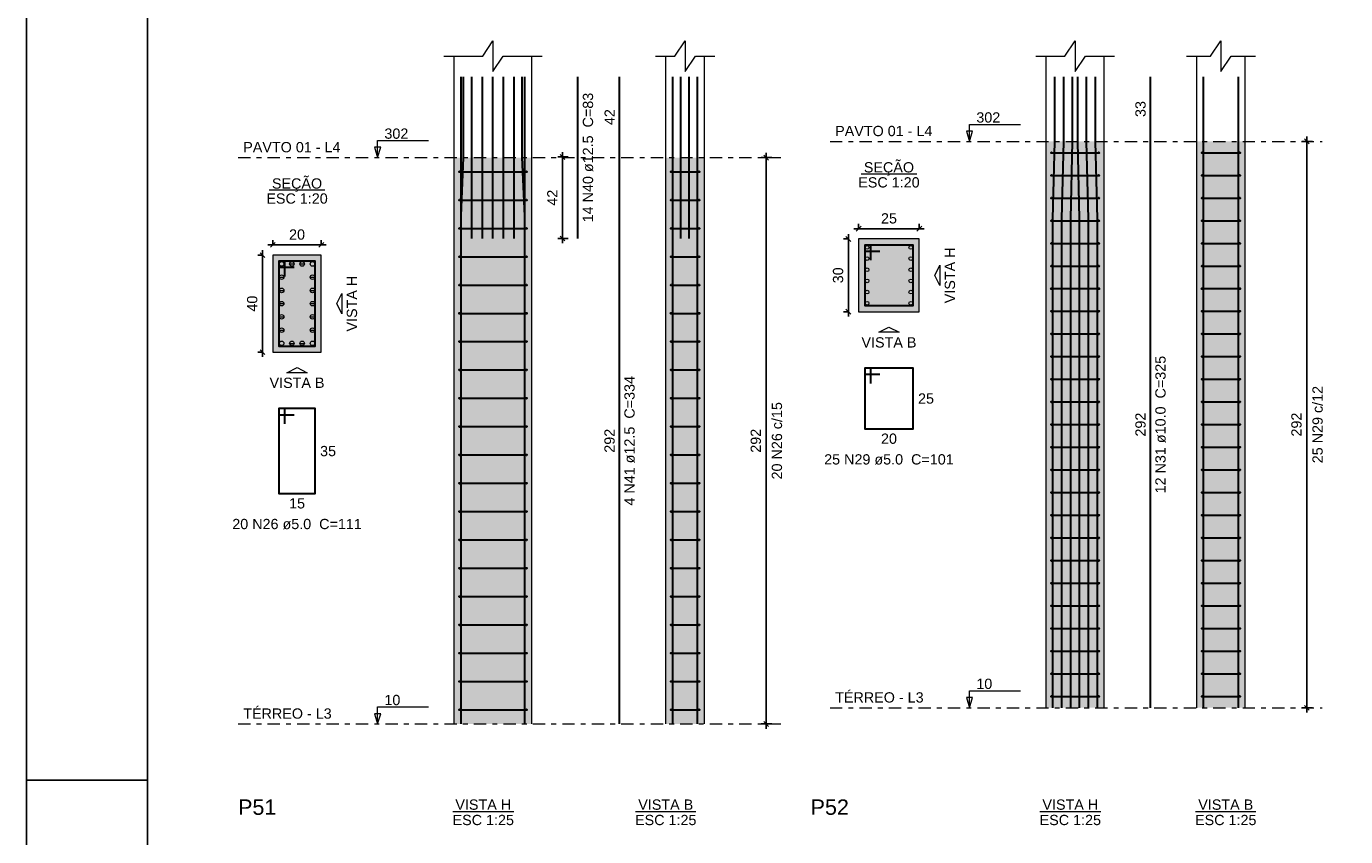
# Model space of a CAD drawing. Header units: millimetres. Extents: x 0 to 119, y 0 to 84.
# Tile 2 of 19: x 0 to 27, y 29 to 45. Entities that reach past the tile are written whole.
import ezdxf

# ---------------------------------------------------------------- set-up
doc = ezdxf.new("R2010")
doc.units = ezdxf.units.MM
doc.header["$MEASUREMENT"] = 0
doc.linetypes.add('DASHDOT', pattern=[2.54, 1.27, -0.635, 0, -0.635])
doc.linetypes.add('NULL', pattern=[0])
doc.layers.get('0').update_dxf_attribs({"lineweight": 18})
for name, color, linetype, lineweight in [('Descrição da armadura', 7, 'Continuous', 0), ('DT-Barras na forma', 2, 'Continuous', 30), ('DT-Barras no corte', 5, 'Continuous', 5), ('DT-Barras rebatidas', 2, 'Continuous', 30), ('DT-Cotas', 9, 'Continuous', 5), ('DT-Estribos na forma', 2, 'Continuous', 30), ('DT-Forma', 5, 'Continuous', 5), ('DT-Hachura seção pilares', 254, 'Continuous', 5), ('DT-Hachura vista pilares', 254, 'Continuous', 5), ('DT-Pontilhado', 9, 'DASHDOT', 5), ('DT-Textos', 7, 'Continuous', 5), ('DT-Título', 3, 'Continuous', 20), ('Textos armaduras', 7, 'Continuous', 0)]:
    doc.layers.add(name, color=color, linetype=linetype, lineweight=lineweight)
doc.layers.add('SEDUC_MARF', color=1, linetype='Continuous')
doc.layers.add('SEDUC_MARGG', color=7, linetype='Continuous')
doc.styles.add('Arial', font='txt')
doc.dimstyles.new('UM_20.000000', dxfattribs={"dimtxt": 0.18, "dimasz": 0.1, "dimexe": 0.1, "dimexo": 0.2, "dimgap": 0, "dimtad": 1, "dimtih": 1, "dimtoh": 1, "dimdec": 1, "dimlfac": 20, "dimzin": 0, "dimdsep": 46, "dimtxsty": 'Standard', "dimcen": 0.09, "dimdle": 0.1, "dimadec": 1, "dimazin": 2, "dimtfac": 1, "dimtdec": 4, "dimtofl": 0, "dimtmove": 0, "dimatfit": 3, "dimfxl": 1, "dimtolj": 1, "dimarcsym": 0})
doc.dimstyles.new('UM_25.000000', dxfattribs={"dimtxt": 0.18, "dimasz": 0.1, "dimexe": 0.1, "dimexo": 0.2, "dimgap": 0, "dimtad": 1, "dimtih": 1, "dimtoh": 1, "dimdec": 1, "dimlfac": 25, "dimzin": 0, "dimdsep": 46, "dimtxsty": 'Standard', "dimcen": 0.09, "dimdle": 0.1, "dimadec": 1, "dimazin": 2, "dimtfac": 1, "dimtdec": 4, "dimtofl": 0, "dimtmove": 0, "dimatfit": 3, "dimfxl": 1, "dimtolj": 1, "dimarcsym": 0})

# ---------------------------------------------------------------- blocks, each defined once
blk = doc.blocks.new('_Oblique')
at = {"color": 0, "linetype": 'ByBlock', "lineweight": -2}
blk.add_line((-0.5, -0.5), (0.5, 0.5), dxfattribs=at)
blk = doc.blocks.new('*D70')
at = {"layer": 'Defpoints', "color": 0}
for p in [(5.083, 40.528), (4.871, 38.528), (5.083, 38.528)]:
    blk.add_point(p, dxfattribs=at)
at = {"layer": 'DT-Cotas', "color": 0, "lineweight": -2}
for p, q in [((4.871, 40.628), (4.871, 38.428)), ((4.883, 40.528), (4.771, 40.528)), ((4.883, 38.528), (4.771, 38.528))]:
    blk.add_line(p, q, dxfattribs=at)
at = {"layer": 'DT-Cotas', "color": 0, "lineweight": -2, "xscale": 0.1, "yscale": 0.1, "zscale": 0.1}
for p, rotation in [((4.871, 40.528), 90), ((4.871, 38.528), 270)]:
    blk.add_blockref('_Oblique', p, dxfattribs=dict(at, rotation=rotation))
at = {"layer": 'DT-Cotas', "color": 7, "insert": (4.659, 39.528), "char_height": 0.2118, "attachment_point": 5, "rotation": 90, "style": 'Arial'}
blk.add_mtext('\\A1;40', dxfattribs=at)
blk = doc.blocks.new('*D71')
at = {"layer": 'Defpoints', "color": 0}
for p in [(6.083, 40.74), (5.083, 40.528), (6.083, 40.528)]:
    blk.add_point(p, dxfattribs=at)
at = {"layer": 'DT-Cotas', "color": 0, "lineweight": -2}
for p, q in [((5.083, 40.728), (5.083, 40.84)), ((6.083, 40.728), (6.083, 40.84)), ((4.983, 40.74), (6.183, 40.74))]:
    blk.add_line(p, q, dxfattribs=at)
at = {"layer": 'DT-Cotas', "color": 0, "lineweight": -2, "xscale": 0.1, "yscale": 0.1, "zscale": 0.1, "rotation": 180}
blk.add_blockref('_Oblique', (5.083, 40.74), dxfattribs=at)
at = {"layer": 'DT-Cotas', "color": 0, "lineweight": -2, "xscale": 0.1, "yscale": 0.1, "zscale": 0.1}
blk.add_blockref('_Oblique', (6.083, 40.74), dxfattribs=at)
at = {"layer": 'DT-Cotas', "color": 7, "insert": (5.583, 40.952), "char_height": 0.2118, "attachment_point": 5, "rotation": 0.0057, "style": 'Arial'}
blk.add_mtext('\\A1;20', dxfattribs=at)
blk = doc.blocks.new('*D72')
at = {"layer": 'Defpoints', "color": 0}
for p in [(11.059, 42.552), (11.377, 42.552), (11.377, 40.872)]:
    blk.add_point(p, dxfattribs=at)
at = {"layer": 'DT-Cotas', "color": 0, "lineweight": -2}
for p, q in [((11.177, 42.552), (10.959, 42.552)), ((11.059, 40.772), (11.059, 42.652)), ((11.177, 40.872), (10.959, 40.872))]:
    blk.add_line(p, q, dxfattribs=at)
at = {"layer": 'DT-Cotas', "color": 0, "lineweight": -2, "xscale": 0.1, "yscale": 0.1, "zscale": 0.1}
for p, rotation in [((11.059, 42.552), 90), ((11.059, 40.872), 270)]:
    blk.add_blockref('_Oblique', p, dxfattribs=dict(at, rotation=rotation))
at = {"layer": 'DT-Cotas', "color": 7, "insert": (10.848, 41.712), "char_height": 0.2118, "attachment_point": 5, "rotation": 90, "style": 'Arial'}
blk.add_mtext('\\A1;42', dxfattribs=at)
blk = doc.blocks.new('*D73')
at = {"layer": 'Defpoints', "color": 0}
for p in [(15.258, 42.54), (15.576, 42.54), (15.576, 30.86)]:
    blk.add_point(p, dxfattribs=at)
at = {"layer": 'DT-Cotas', "color": 0, "lineweight": -2}
for p, q in [((15.376, 42.54), (15.158, 42.54)), ((15.258, 30.76), (15.258, 42.64)), ((15.376, 30.86), (15.158, 30.86))]:
    blk.add_line(p, q, dxfattribs=at)
at = {"layer": 'DT-Cotas', "color": 0, "lineweight": -2, "xscale": 0.1, "yscale": 0.1, "zscale": 0.1}
for p, rotation in [((15.258, 42.54), 90), ((15.258, 30.86), 270)]:
    blk.add_blockref('_Oblique', p, dxfattribs=dict(at, rotation=rotation))
at = {"layer": 'DT-Cotas', "color": 7, "insert": (15.046, 36.7), "char_height": 0.2118, "attachment_point": 5, "rotation": 90, "style": 'Arial'}
blk.add_mtext('\\A1;292', dxfattribs=at)
blk = doc.blocks.new('*D74')
at = {"layer": 'Defpoints', "color": 0}
for p in [(17.167, 40.862), (16.955, 39.362), (17.167, 39.362)]:
    blk.add_point(p, dxfattribs=at)
at = {"layer": 'DT-Cotas', "color": 0, "lineweight": -2}
for p, q in [((16.967, 40.862), (16.855, 40.862)), ((16.955, 40.962), (16.955, 39.262)), ((16.967, 39.362), (16.855, 39.362))]:
    blk.add_line(p, q, dxfattribs=at)
at = {"layer": 'DT-Cotas', "color": 0, "lineweight": -2, "xscale": 0.1, "yscale": 0.1, "zscale": 0.1}
for p, rotation in [((16.955, 40.862), 90), ((16.955, 39.362), 270)]:
    blk.add_blockref('_Oblique', p, dxfattribs=dict(at, rotation=rotation))
at = {"layer": 'DT-Cotas', "color": 7, "insert": (16.743, 40.112), "char_height": 0.2118, "attachment_point": 5, "rotation": 90, "style": 'Arial'}
blk.add_mtext('\\A1;30', dxfattribs=at)
blk = doc.blocks.new('*D75')
at = {"layer": 'Defpoints', "color": 0}
for p in [(17.167, 40.862), (18.417, 41.073), (18.417, 40.862)]:
    blk.add_point(p, dxfattribs=at)
at = {"layer": 'DT-Cotas', "color": 0, "lineweight": -2}
for p, q in [((17.167, 41.062), (17.167, 41.173)), ((18.417, 41.062), (18.417, 41.173)), ((17.067, 41.073), (18.517, 41.073))]:
    blk.add_line(p, q, dxfattribs=at)
at = {"layer": 'DT-Cotas', "color": 0, "lineweight": -2, "xscale": 0.1, "yscale": 0.1, "zscale": 0.1, "rotation": 180}
blk.add_blockref('_Oblique', (17.167, 41.073), dxfattribs=at)
at = {"layer": 'DT-Cotas', "color": 0, "lineweight": -2, "xscale": 0.1, "yscale": 0.1, "zscale": 0.1}
blk.add_blockref('_Oblique', (18.417, 41.073), dxfattribs=at)
at = {"layer": 'DT-Cotas', "color": 7, "insert": (17.792, 41.285), "char_height": 0.2118, "attachment_point": 5, "rotation": 0.0057, "style": 'Arial'}
blk.add_mtext('\\A1;25', dxfattribs=at)
blk = doc.blocks.new('*D76')
at = {"layer": 'Defpoints', "color": 0}
for p in [(26.41, 42.874), (26.728, 42.874), (26.728, 31.194)]:
    blk.add_point(p, dxfattribs=at)
at = {"layer": 'DT-Cotas', "color": 0, "lineweight": -2}
for p, q in [((26.528, 42.874), (26.31, 42.874)), ((26.41, 31.094), (26.41, 42.974)), ((26.528, 31.194), (26.31, 31.194))]:
    blk.add_line(p, q, dxfattribs=at)
at = {"layer": 'DT-Cotas', "color": 0, "lineweight": -2, "xscale": 0.1, "yscale": 0.1, "zscale": 0.1}
for p, rotation in [((26.41, 42.874), 90), ((26.41, 31.194), 270)]:
    blk.add_blockref('_Oblique', p, dxfattribs=dict(at, rotation=rotation))
at = {"layer": 'DT-Cotas', "color": 7, "insert": (26.198, 37.034), "char_height": 0.2118, "attachment_point": 5, "rotation": 90, "style": 'Arial'}
blk.add_mtext('\\A1;292', dxfattribs=at)

msp = doc.modelspace()

# ---------------------------------------------------------------- hatches: boundary and pattern name
at = {"layer": 'DT-Hachura seção pilares', "linetype": 'Continuous'}
for points in [[(17.167, 39.3615), (17.167, 39.3615), (18.417, 39.3615), (18.417, 40.8615), (17.167, 40.8615), (17.167, 39.3615)], [(5.083, 38.528), (5.083, 38.528), (6.083, 38.528), (6.083, 40.528), (5.083, 40.528), (5.083, 38.528)]]:
    msp.add_hatch(color=254, dxfattribs=at).paths.add_polyline_path(points)
at = {"layer": 'DT-Hachura vista pilares', "linetype": 'Continuous'}
for points in [[(21.033, 31.1936), (21.033, 42.8736), (22.233, 42.8736), (22.233, 31.1936), (21.033, 31.1936)], [(24.1392, 31.1936), (24.1392, 42.8736), (25.1392, 42.8736), (25.1392, 31.1936), (24.1392, 31.1936)], [(8.8239, 30.8601), (8.8239, 42.5401), (10.4239, 42.5401), (10.4239, 30.8601), (8.8239, 30.8601)], [(13.1873, 30.8601), (13.1873, 42.5401), (13.9873, 42.5401), (13.9873, 30.8601), (13.1873, 30.8601)]]:
    msp.add_hatch(color=254, dxfattribs=at).paths.add_polyline_path(points)

# ---------------------------------------------------------------- linework, layer by layer
at = {"layer": 'DT-Barras na forma'}
for points in [[(8.9689, 30.8601), (8.9689, 41.3401), (9.0189, 42.5401), (9.0189, 44.2079)], [(8.9689, 40.8722), (8.9689, 44.2079)], [(9.1873, 40.8722), (9.1873, 44.2079)], [(9.4056, 40.8722), (9.4056, 44.2079)], [(9.6239, 40.8722), (9.6239, 44.2079)], [(9.8423, 40.8722), (9.8423, 44.2079)], [(10.0606, 40.8722), (10.0606, 44.2079)], [(10.2789, 30.8601), (10.2789, 41.3401), (10.2289, 42.5401), (10.2289, 44.2079)], [(10.2789, 40.8722), (10.2789, 44.2079)], [(13.3323, 30.8601), (13.3323, 41.3401), (13.3323, 42.5401), (13.3323, 44.2079)], [(13.5023, 40.8722), (13.5023, 44.2079)], [(13.6723, 40.8722), (13.6723, 44.2079)], [(13.8423, 30.8601), (13.8423, 41.3401), (13.8423, 42.5401), (13.8423, 44.2079)], [(21.173, 31.1936), (21.173, 41.2736), (21.213, 42.8736), (21.213, 44.2079)], [(21.357, 31.1936), (21.357, 41.2736), (21.397, 42.8736), (21.397, 44.2079)], [(21.541, 31.1936), (21.541, 41.2736), (21.581, 42.8736), (21.581, 44.2079)], [(21.725, 31.1936), (21.725, 41.2736), (21.685, 42.8736), (21.685, 44.2079)], [(21.909, 31.1936), (21.909, 41.2736), (21.869, 42.8736), (21.869, 44.2079)], [(22.093, 31.1936), (22.093, 41.2736), (22.053, 42.8736), (22.053, 44.2079)], [(24.2792, 31.1936), (24.2792, 41.2736), (24.2792, 42.8736), (24.2792, 44.2079)], [(24.9992, 31.1936), (24.9992, 41.2736), (24.9992, 42.8736), (24.9992, 44.2079)], [(17.417, 40.424), (17.417, 40.7365), (17.292, 40.7365), (17.292, 39.4865), (18.292, 39.4865), (18.292, 40.7365), (17.292, 40.7365), (17.292, 40.6115), (17.6045, 40.6115)], [(5.333, 40.0905), (5.333, 40.403), (5.208, 40.403), (5.208, 38.653), (5.958, 38.653), (5.958, 40.403), (5.208, 40.403), (5.208, 40.278), (5.5205, 40.278)]]:
    msp.add_lwpolyline(points, dxfattribs=at)
at = {"layer": 'DT-Barras no corte'}
for p, q in [((5.4205, 40.3467), (5.533, 40.3467)), ((5.633, 40.3467), (5.7455, 40.3467)), ((5.208, 40.0738), (5.3205, 40.0738)), ((5.8455, 40.0738), (5.958, 40.0738)), ((5.208, 39.8009), (5.3205, 39.8009)), ((5.8455, 39.8009), (5.958, 39.8009)), ((5.208, 39.528), (5.3205, 39.528)), ((5.8455, 39.528), (5.958, 39.528)), ((5.208, 39.2551), (5.3205, 39.2551)), ((5.8455, 39.2551), (5.958, 39.2551)), ((5.208, 38.9821), (5.3205, 38.9821)), ((5.8455, 38.9821), (5.958, 38.9821)), ((5.4205, 38.7092), (5.533, 38.7092)), ((5.633, 38.7092), (5.7455, 38.7092))]:
    msp.add_line(p, q, dxfattribs=at)
for centre, radius in [((17.342, 40.6865), 0.0375), ((18.242, 40.6865), 0.0375), ((5.2642, 40.3467), 0.0469), ((5.4767, 40.3467), 0.0469), ((5.6892, 40.3467), 0.0469), ((5.9017, 40.3467), 0.0469), ((17.342, 40.4565), 0.0375), ((18.242, 40.4565), 0.0375), ((5.2642, 40.0738), 0.0469), ((5.9017, 40.0738), 0.0469), ((17.342, 40.2265), 0.0375), ((17.342, 39.9965), 0.0375), ((18.242, 40.2265), 0.0375), ((18.242, 39.9965), 0.0375), ((5.2642, 39.8009), 0.0469), ((5.9017, 39.8009), 0.0469), ((17.342, 39.7665), 0.0375), ((18.242, 39.7665), 0.0375), ((5.2642, 39.528), 0.0469), ((5.9017, 39.528), 0.0469), ((17.342, 39.5365), 0.0375), ((18.242, 39.5365), 0.0375), ((5.2642, 39.2551), 0.0469), ((5.9017, 39.2551), 0.0469), ((5.2642, 38.9821), 0.0469), ((5.9017, 38.9821), 0.0469), ((5.2642, 38.7092), 0.0469), ((5.4767, 38.7092), 0.0469), ((5.6892, 38.7092), 0.0469), ((5.9017, 38.7092), 0.0469)]:
    msp.add_circle(centre, radius, dxfattribs=at)
at = {"layer": 'DT-Barras rebatidas'}
for points in [[(11.377, 40.8722), (11.377, 44.2079)], [(12.2342, 30.8601), (12.2342, 42.5401), (12.2342, 44.2079)], [(23.1861, 31.1936), (23.1861, 42.8736), (23.1861, 44.2079)], [(17.417, 37.8841), (17.417, 38.1966), (17.292, 38.1966), (17.292, 36.9466), (18.292, 36.9466), (18.292, 38.1966), (17.292, 38.1966), (17.292, 38.0716), (17.6045, 38.0716)], [(5.333, 37.0506), (5.333, 37.3631), (5.208, 37.3631), (5.208, 35.6131), (5.958, 35.6131), (5.958, 37.3631), (5.208, 37.3631), (5.208, 37.2381), (5.5205, 37.2381)]]:
    msp.add_lwpolyline(points, dxfattribs=at)
at = {"layer": 'DT-Estribos na forma'}
for p, q in [((21.143, 42.64), (22.123, 42.64)), ((24.2492, 42.64), (25.0292, 42.64)), ((8.9339, 42.2481), (10.3139, 42.2481)), ((13.2973, 42.2481), (13.8773, 42.2481)), ((21.143, 42.1728), (22.123, 42.1728)), ((24.2492, 42.1728), (25.0292, 42.1728)), ((8.9339, 41.6641), (10.3139, 41.6641)), ((13.2973, 41.6641), (13.8773, 41.6641)), ((21.143, 41.7056), (22.123, 41.7056)), ((24.2492, 41.7056), (25.0292, 41.7056)), ((21.143, 41.2384), (22.123, 41.2384)), ((24.2492, 41.2384), (25.0292, 41.2384)), ((8.9339, 41.0801), (10.3139, 41.0801)), ((13.2973, 41.0801), (13.8773, 41.0801)), ((21.143, 40.7712), (22.123, 40.7712)), ((24.2492, 40.7712), (25.0292, 40.7712)), ((8.9339, 40.4961), (10.3139, 40.4961)), ((13.2973, 40.4961), (13.8773, 40.4961)), ((21.143, 40.304), (22.123, 40.304)), ((24.2492, 40.304), (25.0292, 40.304)), ((8.9339, 39.9121), (10.3139, 39.9121)), ((13.2973, 39.9121), (13.8773, 39.9121)), ((21.143, 39.8368), (22.123, 39.8368)), ((24.2492, 39.8368), (25.0292, 39.8368)), ((8.9339, 39.3281), (10.3139, 39.3281)), ((13.2973, 39.3281), (13.8773, 39.3281)), ((21.143, 39.3696), (22.123, 39.3696)), ((24.2492, 39.3696), (25.0292, 39.3696)), ((8.9339, 38.7441), (10.3139, 38.7441)), ((13.2973, 38.7441), (13.8773, 38.7441)), ((21.143, 38.9024), (22.123, 38.9024)), ((24.2492, 38.9024), (25.0292, 38.9024)), ((21.143, 38.4352), (22.123, 38.4352)), ((24.2492, 38.4352), (25.0292, 38.4352)), ((8.9339, 38.1601), (10.3139, 38.1601)), ((13.2973, 38.1601), (13.8773, 38.1601)), ((21.143, 37.968), (22.123, 37.968)), ((24.2492, 37.968), (25.0292, 37.968)), ((8.9339, 37.5761), (10.3139, 37.5761)), ((13.2973, 37.5761), (13.8773, 37.5761)), ((21.143, 37.5008), (22.123, 37.5008)), ((24.2492, 37.5008), (25.0292, 37.5008)), ((21.143, 37.0336), (22.123, 37.0336)), ((24.2492, 37.0336), (25.0292, 37.0336)), ((8.9339, 36.9921), (10.3139, 36.9921)), ((13.2973, 36.9921), (13.8773, 36.9921)), ((21.143, 36.5664), (22.123, 36.5664)), ((24.2492, 36.5664), (25.0292, 36.5664)), ((8.9339, 36.4081), (10.3139, 36.4081)), ((13.2973, 36.4081), (13.8773, 36.4081)), ((21.143, 36.0992), (22.123, 36.0992)), ((24.2492, 36.0992), (25.0292, 36.0992)), ((8.9339, 35.8241), (10.3139, 35.8241)), ((13.2973, 35.8241), (13.8773, 35.8241)), ((21.143, 35.632), (22.123, 35.632)), ((24.2492, 35.632), (25.0292, 35.632)), ((8.9339, 35.2401), (10.3139, 35.2401)), ((13.2973, 35.2401), (13.8773, 35.2401)), ((21.143, 35.1648), (22.123, 35.1648)), ((24.2492, 35.1648), (25.0292, 35.1648)), ((8.9339, 34.6561), (10.3139, 34.6561)), ((13.2973, 34.6561), (13.8773, 34.6561)), ((21.143, 34.6976), (22.123, 34.6976)), ((24.2492, 34.6976), (25.0292, 34.6976)), ((8.9339, 34.0721), (10.3139, 34.0721)), ((13.2973, 34.0721), (13.8773, 34.0721)), ((21.143, 34.2304), (22.123, 34.2304)), ((24.2492, 34.2304), (25.0292, 34.2304)), ((21.143, 33.7632), (22.123, 33.7632)), ((24.2492, 33.7632), (25.0292, 33.7632)), ((8.9339, 33.4881), (10.3139, 33.4881)), ((13.2973, 33.4881), (13.8773, 33.4881)), ((21.143, 33.296), (22.123, 33.296)), ((24.2492, 33.296), (25.0292, 33.296)), ((8.9339, 32.9041), (10.3139, 32.9041)), ((13.2973, 32.9041), (13.8773, 32.9041)), ((21.143, 32.8288), (22.123, 32.8288)), ((24.2492, 32.8288), (25.0292, 32.8288)), ((8.9339, 32.3201), (10.3139, 32.3201)), ((13.2973, 32.3201), (13.8773, 32.3201)), ((21.143, 32.3616), (22.123, 32.3616)), ((24.2492, 32.3616), (25.0292, 32.3616)), ((21.143, 31.8944), (22.123, 31.8944)), ((24.2492, 31.8944), (25.0292, 31.8944)), ((8.9339, 31.7361), (10.3139, 31.7361)), ((13.2973, 31.7361), (13.8773, 31.7361)), ((21.143, 31.4272), (22.123, 31.4272)), ((24.2492, 31.4272), (25.0292, 31.4272)), ((8.9339, 31.1521), (10.3139, 31.1521)), ((13.2973, 31.1521), (13.8773, 31.1521))]:
    msp.add_line(p, q, dxfattribs=at)
for centre in [(21.143, 42.64), (22.123, 42.64), (24.2492, 42.64), (25.0292, 42.64), (8.9339, 42.2481), (10.3139, 42.2481), (13.2973, 42.2481), (13.8773, 42.2481), (21.143, 42.1728), (22.123, 42.1728), (24.2492, 42.1728), (25.0292, 42.1728), (8.9339, 41.6641), (10.3139, 41.6641), (13.2973, 41.6641), (13.8773, 41.6641), (21.143, 41.7056), (22.123, 41.7056), (24.2492, 41.7056), (25.0292, 41.7056), (8.9339, 41.0801), (10.3139, 41.0801), (13.2973, 41.0801), (13.8773, 41.0801), (21.143, 41.2384), (22.123, 41.2384), (24.2492, 41.2384), (25.0292, 41.2384), (21.143, 40.7712), (22.123, 40.7712), (24.2492, 40.7712), (25.0292, 40.7712), (8.9339, 40.4961), (10.3139, 40.4961), (13.2973, 40.4961), (13.8773, 40.4961), (21.143, 40.304), (22.123, 40.304), (24.2492, 40.304), (25.0292, 40.304), (8.9339, 39.9121), (10.3139, 39.9121), (13.2973, 39.9121), (13.8773, 39.9121), (21.143, 39.8368), (22.123, 39.8368), (24.2492, 39.8368), (25.0292, 39.8368), (8.9339, 39.3281), (10.3139, 39.3281), (13.2973, 39.3281), (13.8773, 39.3281), (21.143, 39.3696), (22.123, 39.3696), (24.2492, 39.3696), (25.0292, 39.3696), (21.143, 38.9024), (22.123, 38.9024), (24.2492, 38.9024), (25.0292, 38.9024), (8.9339, 38.7441), (10.3139, 38.7441), (13.2973, 38.7441), (13.8773, 38.7441), (21.143, 38.4352), (22.123, 38.4352), (24.2492, 38.4352), (25.0292, 38.4352), (8.9339, 38.1601), (10.3139, 38.1601), (13.2973, 38.1601), (13.8773, 38.1601), (21.143, 37.968), (22.123, 37.968), (24.2492, 37.968), (25.0292, 37.968), (8.9339, 37.5761), (10.3139, 37.5761), (13.2973, 37.5761), (13.8773, 37.5761), (21.143, 37.5008), (22.123, 37.5008), (24.2492, 37.5008), (25.0292, 37.5008), (21.143, 37.0336), (22.123, 37.0336), (24.2492, 37.0336), (25.0292, 37.0336), (8.9339, 36.9921), (10.3139, 36.9921), (13.2973, 36.9921), (13.8773, 36.9921), (21.143, 36.5664), (22.123, 36.5664), (24.2492, 36.5664), (25.0292, 36.5664), (8.9339, 36.4081), (10.3139, 36.4081), (13.2973, 36.4081), (13.8773, 36.4081), (21.143, 36.0992), (22.123, 36.0992), (24.2492, 36.0992), (25.0292, 36.0992), (8.9339, 35.8241), (10.3139, 35.8241), (13.2973, 35.8241), (13.8773, 35.8241), (21.143, 35.632), (22.123, 35.632), (24.2492, 35.632), (25.0292, 35.632), (8.9339, 35.2401), (10.3139, 35.2401), (13.2973, 35.2401), (13.8773, 35.2401), (21.143, 35.1648), (22.123, 35.1648), (24.2492, 35.1648), (25.0292, 35.1648), (8.9339, 34.6561), (10.3139, 34.6561), (13.2973, 34.6561), (13.8773, 34.6561), (21.143, 34.6976), (22.123, 34.6976), (24.2492, 34.6976), (25.0292, 34.6976), (8.9339, 34.0721), (10.3139, 34.0721), (13.2973, 34.0721), (13.8773, 34.0721), (21.143, 34.2304), (22.123, 34.2304), (24.2492, 34.2304), (25.0292, 34.2304), (21.143, 33.7632), (22.123, 33.7632), (24.2492, 33.7632), (25.0292, 33.7632), (8.9339, 33.4881), (10.3139, 33.4881), (13.2973, 33.4881), (13.8773, 33.4881), (21.143, 33.296), (22.123, 33.296), (24.2492, 33.296), (25.0292, 33.296), (8.9339, 32.9041), (10.3139, 32.9041), (13.2973, 32.9041), (13.8773, 32.9041), (21.143, 32.8288), (22.123, 32.8288), (24.2492, 32.8288), (25.0292, 32.8288), (8.9339, 32.3201), (10.3139, 32.3201), (13.2973, 32.3201), (13.8773, 32.3201), (21.143, 32.3616), (22.123, 32.3616), (24.2492, 32.3616), (25.0292, 32.3616), (21.143, 31.8944), (22.123, 31.8944), (24.2492, 31.8944), (25.0292, 31.8944), (8.9339, 31.7361), (10.3139, 31.7361), (13.2973, 31.7361), (13.8773, 31.7361), (21.143, 31.4272), (22.123, 31.4272), (24.2492, 31.4272), (25.0292, 31.4272), (8.9339, 31.1521), (10.3139, 31.1521), (13.2973, 31.1521), (13.8773, 31.1521)]:
    msp.add_circle(centre, 0.01, dxfattribs=at)
at = {"layer": 'DT-Forma'}
for p, q in [((8.8239, 42.5401), (8.8239, 44.6315)), ((10.4239, 42.5401), (10.4239, 44.6315)), ((13.1873, 42.5401), (13.1873, 44.6315)), ((13.9873, 42.5401), (13.9873, 44.6315)), ((21.033, 42.8736), (21.033, 44.6315)), ((22.233, 42.8736), (22.233, 44.6315)), ((24.1392, 42.8736), (24.1392, 44.6315)), ((25.1392, 42.8736), (25.1392, 44.6315)), ((21.033, 31.1936), (21.033, 42.8736)), ((22.233, 31.1936), (22.233, 42.8736)), ((24.1392, 31.1936), (24.1392, 42.8736)), ((25.1392, 31.1936), (25.1392, 42.8736)), ((8.8239, 30.8601), (8.8239, 42.5401)), ((10.4239, 30.8601), (10.4239, 42.5401)), ((13.1873, 30.8601), (13.1873, 42.5401)), ((13.9873, 30.8601), (13.9873, 42.5401))]:
    msp.add_line(p, q, dxfattribs=at)
for points in [[(8.6121, 44.6315), (9.4121, 44.6315), (9.6239, 44.9492), (9.6239, 44.3138), (9.8357, 44.6315), (10.6357, 44.6315)], [(12.9755, 44.6315), (13.3755, 44.6315), (13.5873, 44.9492), (13.5873, 44.3138), (13.7991, 44.6315), (14.1991, 44.6315)], [(20.8212, 44.6315), (21.4212, 44.6315), (21.633, 44.9492), (21.633, 44.3138), (21.8448, 44.6315), (22.4448, 44.6315)], [(23.9274, 44.6315), (24.4274, 44.6315), (24.6392, 44.9492), (24.6392, 44.3138), (24.851, 44.6315), (25.351, 44.6315)]]:
    msp.add_lwpolyline(points, dxfattribs=at)
for points in [[(17.167, 39.3615), (18.417, 39.3615), (18.417, 40.8615), (17.167, 40.8615), (17.167, 39.3615)], [(5.083, 38.528), (6.083, 38.528), (6.083, 40.528), (5.083, 40.528), (5.083, 38.528)]]:
    msp.add_lwpolyline(points, close=True, dxfattribs=at)
at = {"layer": 'DT-Pontilhado', "ltscale": 0.2}
for p, q in [((16.5758, 42.8736), (26.7277, 42.8736)), ((4.3668, 42.5401), (15.5758, 42.5401)), ((16.5758, 31.1936), (26.7277, 31.1936)), ((4.3668, 30.8601), (15.5758, 30.8601))]:
    msp.add_line(p, q, dxfattribs=at)
at = {"layer": 'DT-Textos'}
for p, q in [((17.2198, 42.2065), (18.3642, 42.2065)), ((5.0108, 41.8729), (6.1552, 41.8729)), ((8.7941, 29.0565), (10.0538, 29.0565)), ((12.5657, 29.0565), (13.809, 29.0565)), ((20.9031, 29.0565), (22.1628, 29.0565)), ((24.1175, 29.0565), (25.3608, 29.0565))]:
    msp.add_line(p, q, dxfattribs=at)
for points in [[(19.4535, 42.8736), (19.517, 43.0854), (19.3899, 43.0854), (19.4535, 42.8736), (19.4535, 43.2236), (20.5035, 43.2236)], [(7.2444, 42.5401), (7.308, 42.7519), (7.1809, 42.7519), (7.2444, 42.5401), (7.2444, 42.8901), (8.2944, 42.8901)], [(19.4535, 31.1936), (19.517, 31.4054), (19.3899, 31.4054), (19.4535, 31.1936), (19.4535, 31.5436), (20.5035, 31.5436)], [(7.2444, 30.8601), (7.308, 31.0719), (7.1809, 31.0719), (7.2444, 30.8601), (7.2444, 31.2101), (8.2944, 31.2101)]]:
    msp.add_lwpolyline(points, dxfattribs=at)
for points in [[(18.8406, 40.1115), (18.8406, 39.8997), (18.7347, 40.1115), (18.8406, 40.3233), (18.8406, 40.1115)], [(6.5066, 39.528), (6.5066, 39.3162), (6.4007, 39.528), (6.5066, 39.7398), (6.5066, 39.528)], [(17.792, 38.9379), (17.5802, 38.9379), (17.792, 39.0438), (18.0038, 38.9379), (17.792, 38.9379)], [(5.583, 38.1044), (5.3712, 38.1044), (5.583, 38.2103), (5.7948, 38.1044), (5.583, 38.1044)]]:
    msp.add_lwpolyline(points, close=True, dxfattribs=at)
at = {"layer": 'SEDUC_MARF'}
msp.add_line((0, 29.7), (2.5, 29.7), dxfattribs=at)
msp.add_lwpolyline([(118.9, 84.1), (0, 84.1), (0, 0), (118.9, 0)], close=True, dxfattribs=at)
at = {"layer": 'SEDUC_MARGG'}
msp.add_lwpolyline([(2.5, 1), (117.9, 1), (117.9, 83.1), (2.5, 83.1), (2.5, 1)], dxfattribs=at)

# ---------------------------------------------------------------- texts
at = {"layer": 'Descrição da armadura', "linetype": 'NULL', "char_height": 0.2118, "attachment_point": 8, "rotation": 90.00021, "line_spacing_factor": 0.9, "style": 'Arial'}
for s, insert, width in [('14 N40 ø12.5  C=83', (11.6949, 42.5402), 5.239541), ('12 N31 ø10.0  C=325', (23.5039, 37.0332), 5.562109), ('4 N41 ø12.5  C=334', (12.5519, 36.7002), 5.239541), ('25 N29 c/12', (26.7417, 37.0336), 3.167695), ('20 N26 c/15', (15.5898, 36.7001), 3.167695)]:
    msp.add_mtext(s, dxfattribs=dict(at, insert=insert, width=width))
at = {"layer": 'Descrição da armadura', "linetype": 'NULL', "char_height": 0.2118, "width": 5.239541, "attachment_point": 8, "line_spacing_factor": 0.9, "style": 'Arial'}
for s, insert in [('25 N29 ø5.0  C=101', (17.7918, 36.2051)), ('20 N26 ø5.0  C=111', (5.5828, 34.8721))]:
    msp.add_mtext(s, dxfattribs=dict(at, insert=insert))
at = {"layer": 'DT-Textos', "linetype": 'NULL', "char_height": 0.2118, "line_spacing_factor": 0.798, "style": 'Arial'}
for s, insert, width, attachment_point in [('302', (19.5938, 43.2591), 0.967705, 7), ('302', (7.3848, 42.9251), 0.967705, 7), ('PAVTO 01 - L4', (16.6818, 42.9791), 3.932842, 7), ('PAVTO 01 - L4', (4.4728, 42.6461), 3.932842, 7), ('SEÇÃO', (17.7918, 42.1682), 2.030566, 8), ('ESC 1:20', (17.7918, 41.9201), 2.482559, 8), ('SEÇÃO', (5.5828, 41.8352), 2.030566, 8), ('ESC 1:20', (5.5828, 41.5871), 2.482559, 8), ('VISTA B', (17.7918, 38.6201), 2.223994, 8), ('VISTA B', (5.5828, 37.7871), 2.223994, 8), ('10', (19.5938, 31.5791), 0.645137, 7), ('TÉRREO - L3', (16.6818, 31.2991), 3.577422, 7), ('TÉRREO - L3', (4.4728, 30.9661), 3.577422, 7), ('10', (7.3848, 31.2451), 0.645137, 7), ('VISTA H', (9.4238, 29.088), 2.255996, 8), ('VISTA B', (13.1878, 29.088), 2.223994, 8), ('VISTA H', (21.5328, 29.088), 2.255996, 8), ('VISTA B', (24.7388, 29.088), 2.223994, 8), ('ESC 1:25', (9.4238, 28.771), 2.482559, 8), ('ESC 1:25', (13.1878, 28.771), 2.482559, 8), ('ESC 1:25', (21.5328, 28.771), 2.482559, 8), ('ESC 1:25', (24.7388, 28.771), 2.482559, 8)]:
    msp.add_mtext(s, dxfattribs=dict(at, insert=insert, width=width, attachment_point=attachment_point))
at = {"layer": 'DT-Textos', "linetype": 'NULL', "char_height": 0.2118, "width": 2.255996, "attachment_point": 8, "rotation": 90.00021, "line_spacing_factor": 0.798, "style": 'Arial'}
for insert in [(19.1579, 40.1112), (6.8239, 39.5282)]:
    msp.add_mtext('VISTA H', dxfattribs=dict(at, insert=insert))
at = {"layer": 'DT-Título', "linetype": 'NULL', "char_height": 0.3177, "width": 1.565781, "attachment_point": 7, "line_spacing_factor": 0.798, "style": 'Arial'}
for s, insert in [('P51', (4.3668, 28.9819)), ('P52', (16.1758, 28.9819))]:
    msp.add_mtext(s, dxfattribs=dict(at, insert=insert))
at = {"layer": 'Textos armaduras', "linetype": 'NULL', "char_height": 0.2118, "attachment_point": 8, "rotation": 90.00021, "line_spacing_factor": 0.9, "style": 'Arial'}
for s, insert, width in [('33', (23.0888, 43.5408), 1.045137), ('42', (12.1369, 43.374), 1.045137), ('292', (23.0888, 37.0336), 1.367705), ('292', (12.1369, 36.7001), 1.367705)]:
    msp.add_mtext(s, dxfattribs=dict(at, insert=insert, width=width))
at = {"layer": 'Textos armaduras', "linetype": 'NULL', "char_height": 0.2118, "width": 1.045137, "line_spacing_factor": 0.9, "style": 'Arial'}
for s, insert, attachment_point in [('25', (18.392, 37.6775), 1), ('20', (17.792, 36.8494), 2), ('35', (6.058, 36.594), 1), ('15', (5.583, 35.5158), 2)]:
    msp.add_mtext(s, dxfattribs=dict(at, insert=insert, attachment_point=attachment_point))

# ---------------------------------------------------------------- dimensions: what is measured, and where the dimension line sits
at = {"layer": 'DT-Cotas'}
for base, p1, p2, dimstyle, override, picture, middle in [((26.41, 42.8736), (26.7277, 31.1936), (26.7277, 42.8736), 'UM_25.000000', {"dimtxt": 0.2118, "dimasz": 0.1, "dimexe": 0.1, "dimexo": 0.2, "dimtad": 1, "dimtih": 0, "dimtoh": 0, "dimdec": 1, "dimlfac": 25, "dimzin": 8, "dimtxsty": 'Arial', "dimblk": 'Oblique', "dimblk1": 'Oblique', "dimblk2": 'Oblique', "dimsah": 1, "dimdle": 0.1, "dimse1": 0, "dimse2": 0, "dimclrt": 7, "dimadec": 1, "dimazin": 3, "dimtmove": 2, "dimldrblk": 'Oblique'}, '*D76', (26.1982, 37.0336)), ((11.0593, 42.5522), (11.377, 40.8722), (11.377, 42.5522), 'UM_25.000000', {"dimtxt": 0.2118, "dimasz": 0.1, "dimexe": 0.1, "dimexo": 0.2, "dimtad": 1, "dimtih": 0, "dimtoh": 0, "dimdec": 1, "dimlfac": 25, "dimzin": 8, "dimtxsty": 'Arial', "dimblk": 'Oblique', "dimblk1": 'Oblique', "dimblk2": 'Oblique', "dimsah": 1, "dimdle": 0.1, "dimse1": 0, "dimse2": 0, "dimclrt": 7, "dimadec": 1, "dimazin": 3, "dimtmove": 2, "dimldrblk": 'Oblique'}, '*D72', (10.8475, 41.7122)), ((15.2581, 42.5401), (15.5758, 30.8601), (15.5758, 42.5401), 'UM_25.000000', {"dimtxt": 0.2118, "dimasz": 0.1, "dimexe": 0.1, "dimexo": 0.2, "dimtad": 1, "dimtih": 0, "dimtoh": 0, "dimdec": 1, "dimlfac": 25, "dimzin": 8, "dimtxsty": 'Arial', "dimblk": 'Oblique', "dimblk1": 'Oblique', "dimblk2": 'Oblique', "dimsah": 1, "dimdle": 0.1, "dimse1": 0, "dimse2": 0, "dimclrt": 7, "dimadec": 1, "dimazin": 3, "dimtmove": 2, "dimldrblk": 'Oblique'}, '*D73', (15.0463, 36.7001)), ((16.9552, 39.3615), (17.167, 40.8615), (17.167, 39.3615), 'UM_20.000000', {"dimtxt": 0.2118, "dimasz": 0.1, "dimexe": 0.1, "dimexo": 0.2, "dimtad": 1, "dimtih": 0, "dimtoh": 0, "dimdec": 1, "dimlfac": 20, "dimzin": 8, "dimtxsty": 'Arial', "dimblk": 'Oblique', "dimblk1": 'Oblique', "dimblk2": 'Oblique', "dimsah": 1, "dimdle": 0.1, "dimse1": 0, "dimse2": 0, "dimclrt": 7, "dimadec": 1, "dimazin": 3, "dimtmove": 2, "dimldrblk": 'Oblique'}, '*D74', (16.7434, 40.1115)), ((4.8712, 38.528), (5.083, 40.528), (5.083, 38.528), 'UM_20.000000', {"dimtxt": 0.2118, "dimasz": 0.1, "dimexe": 0.1, "dimexo": 0.2, "dimtad": 1, "dimtih": 0, "dimtoh": 0, "dimdec": 1, "dimlfac": 20, "dimzin": 8, "dimtxsty": 'Arial', "dimblk": 'Oblique', "dimblk1": 'Oblique', "dimblk2": 'Oblique', "dimsah": 1, "dimdle": 0.1, "dimse1": 0, "dimse2": 0, "dimclrt": 7, "dimadec": 1, "dimazin": 3, "dimtmove": 2, "dimldrblk": 'Oblique'}, '*D70', (4.6594, 39.528))]:
    dim = msp.add_linear_dim(base=base, p1=p1, p2=p2, angle=90, dimstyle=dimstyle, override=override, dxfattribs=at)
    dim.commit()
    dim.dimension.update_dxf_attribs({"geometry": picture, "text_midpoint": middle, "dimtype": 160, "text_rotation": 90})
for base, p1, p2, picture, middle in [((18.417, 41.0733), (17.167, 40.8615), (18.417, 40.8615), '*D75', (17.792, 41.2851)), ((6.083, 40.7398), (5.083, 40.528), (6.083, 40.528), '*D71', (5.583, 40.9516))]:
    dim = msp.add_linear_dim(base=base, p1=p1, p2=p2, dimstyle='UM_20.000000', override={"dimtxt": 0.2118, "dimasz": 0.1, "dimexe": 0.1, "dimexo": 0.2, "dimtad": 1, "dimtih": 0, "dimtoh": 0, "dimdec": 1, "dimlfac": 20, "dimzin": 8, "dimtxsty": 'Arial', "dimblk": 'Oblique', "dimblk1": 'Oblique', "dimblk2": 'Oblique', "dimsah": 1, "dimdle": 0.1, "dimse1": 0, "dimse2": 0, "dimclrt": 7, "dimadec": 1, "dimazin": 3, "dimtmove": 2, "dimldrblk": 'Oblique'}, dxfattribs=at)
    dim.commit()
    dim.dimension.update_dxf_attribs({"geometry": picture, "text_midpoint": middle, "dimtype": 160, "text_rotation": 0.00573})

doc.saveas('drawing.dxf')
